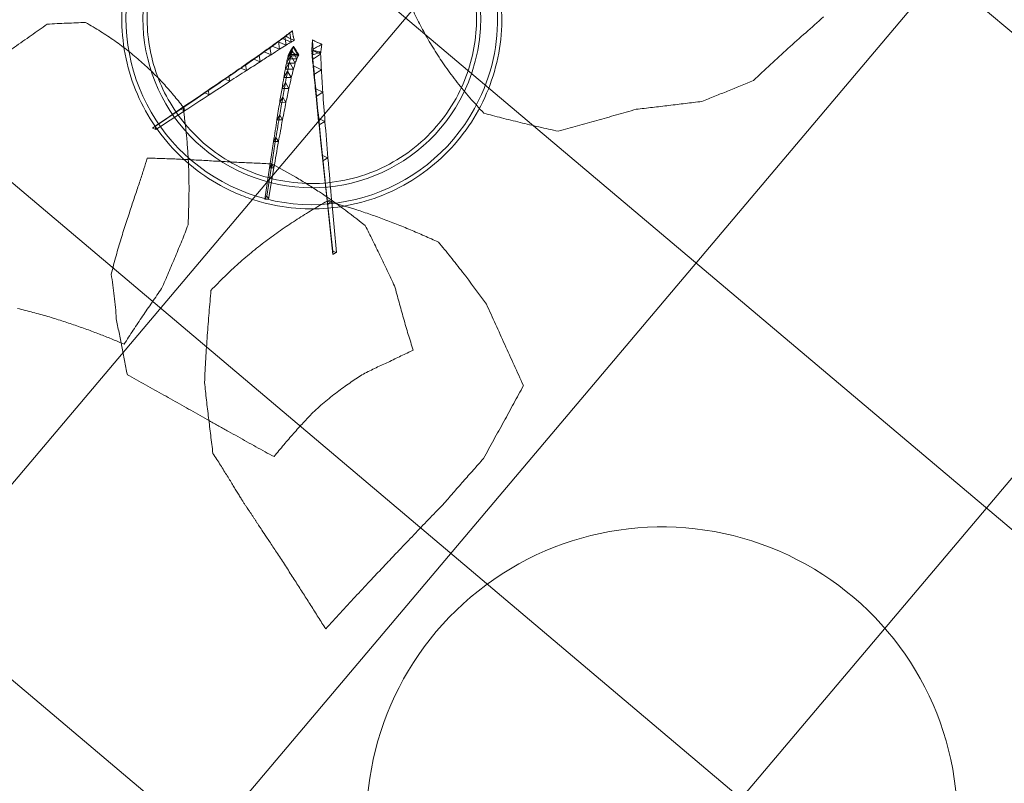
# Model space of a CAD drawing. Header units: millimetres. Extents: x 853417 to 929373, y -433185 to -369260.
# Tile 179 of 228: x 907707 to 908873, y -381133 to -380228. Entities that reach past the tile are written whole.
import ezdxf

# ---------------------------------------------------------------- set-up
doc = ezdxf.new("R2010")
doc.units = ezdxf.units.MM
doc.layers.add('I-FURN', color=7, linetype='Continuous', lineweight=9)
doc.layers.add('KOKO-FLOR-PATT', color=7, linetype='Continuous', lineweight=9)

# ---------------------------------------------------------------- blocks, each defined once
blk = doc.blocks.new('Furniture_Interior-Artwork-Decoration_Gotessons_Areca-Palm  - Default-1583015-1 korrus_SA_kunstihanke plaan')
at = {"layer": 'I-FURN'}
for p, q in [((236.7, 142.3), (184.8, 109.8)), ((184.4, 115.7), (189.2, 112.2)), ((184.8, 109.8), (184.4, 115.7)), ((189.2, 112.2), (184.8, 109.8)), ((139.8, 89), (145.6, 85)), ((140.1, 82), (139.8, 89)), ((145.6, 85), (140.1, 82)), ((102.5, 67), (109.3, 62.5)), ((102.7, 58.9), (102.5, 67)), ((109.3, 62.5), (102.7, 58.9)), ((72.5, 49.6), (80.3, 44.6)), ((72.5, 40.3), (72.5, 49.6)), ((49.3, 26.1), (49.4, 36.5)), ((49.4, 36.5), (58.2, 31)), ((80.3, 44.6), (72.5, 40.3)), ((212.2, 43.6), (175.6, 32.4)), ((175.6, 32.4), (178.3, 36.6)), ((178.3, 36.6), (180.4, 32)), ((30.7, 26.5), (33.2, 27.7)), ((33, 16.2), (33.2, 27.7)), ((33.2, 27.7), (43, 21.7)), ((58.2, 31), (49.3, 26.1)), ((144.9, 23.1), (148, 27.9)), ((148, 27.9), (150.5, 22.6)), ((180.4, 32), (175.6, 32.4)), ((33, 16.2), (32.8, 16.1)), ((43, 21.7), (33, 16.2)), ((38.2, 18.8), (43, 21.7)), ((98.3, 9.5), (102.3, 15.6)), ((102.3, 15.6), (105.5, 8.9)), ((119.1, 15.5), (122.7, 20.9)), ((125.5, 15), (119.1, 15.5)), ((122.7, 20.9), (125.5, 15)), ((150.5, 22.6), (144.9, 23.1)), ((39.9, -5.3), (46.6, 4.5)), ((44, -4.6), (50.2, 4.6)), ((44.9, 4.8), (46.6, 4.5)), ((50, -6.5), (46.3, 1.1)), ((46.6, 4.5), (51.8, -6.2)), ((49.8, -3.4), (55.6, 5.2)), ((50.2, 4.6), (55.1, -5.4)), ((55.6, 5.2), (60.1, -4.1)), ((57.7, -1.5), (63.1, 6.5)), ((63.1, 6.5), (67.3, -2.2)), ((68.1, 1.2), (73.1, 8.5)), ((76.9, 0.5), (68.1, 1.2)), ((73.1, 8.5), (76.9, 0.5)), ((81.5, 4.8), (86, 11.5)), ((89.5, 4.2), (81.5, 4.8)), ((86, 11.5), (89.5, 4.2)), ((105.5, 8.9), (98.3, 9.5)), ((26.2, -16.3), (35.4, -10)), ((35.4, -10), (36.2, -21.1)), ((39.9, -5.3), (39, -5.4)), ((51.8, -6.2), (39.9, -5.3)), ((55.1, -5.4), (44, -4.6)), ((45.2, -6.2), (50, -6.5)), ((60.1, -4.1), (49.8, -3.4)), ((67.3, -2.2), (57.7, -1.5)), ((26.2, -16.3), (22.6, -14.6)), ((36.2, -21.1), (26.2, -16.3)), ((31.9, -19), (32.3, -19.2)), ((32.1, -16.6), (32.3, -19.2)), ((32.7, -19.6), (41.1, -13.7)), ((41.9, -24), (32.7, -19.6)), ((41.1, -13.7), (41.9, -24)), ((41.1, -24), (49, -18.6)), ((49, -18.6), (49.7, -28.1)), ((49.7, -28.1), (41.1, -24)), ((52, -29.9), (59.2, -24.9)), ((59.9, -33.7), (52, -29.9)), ((59.2, -24.9), (59.9, -33.7)), ((65.8, -37.5), (72.3, -32.9)), ((72.3, -32.9), (72.9, -40.9)), ((72.9, -40.9), (65.8, -37.5)), ((82.8, -47), (88.7, -42.9)), ((88.7, -42.9), (89.2, -50.1)), ((89.2, -50.1), (82.8, -47)), ((103.7, -58.8), (108.9, -55.1)), ((108.9, -55.1), (109.3, -61.5)), ((109.3, -61.5), (103.7, -58.8)), ((129.3, -73.5), (133.9, -70.2)), ((134.2, -75.8), (129.3, -73.5)), ((133.9, -70.2), (134.2, -75.8)), ((159.6, -90.9), (163.6, -88)), ((163.8, -92.8), (159.6, -90.9)), ((163.6, -88), (163.8, -92.8))]:
    blk.add_line(p, q, dxfattribs=at)
at = {"layer": 'I-FURN', "flags": 128}
for points in [[(184.4, 115.7), (210.3, 131.3), (236.2, 147)], [(189.2, 112.2), (214.6, 128.1), (240.1, 144)], [(236.2, 147), (237.2, 146.2), (238.1, 145.5), (239.1, 144.8), (240.1, 144)], [(236.7, 142.3), (236.6, 143.4), (236.5, 144.6), (236.4, 145.8), (236.2, 147)], [(240.1, 144), (239.2, 143.6), (238.4, 143.1), (237.6, 142.7), (236.7, 142.3)], [(184.8, 109.8), (162.5, 95.9), (140.1, 82)], [(145.6, 85), (167.4, 98.6), (189.2, 112.2)], [(140.1, 82), (121.4, 70.5), (102.7, 58.9)], [(109.3, 62.5), (127.5, 73.8), (145.6, 85)], [(178.3, 36.6), (196.3, 41.9), (214.3, 47.1)], [(212.2, 43.6), (212.7, 44.5), (213.2, 45.4), (213.8, 46.3), (214.3, 47.1)], [(214.3, 47.1), (214.8, 46.2), (215.2, 45.2), (215.7, 44.2), (216.2, 43.2)], [(180.4, 32), (198.3, 37.6), (216.2, 43.2)], [(216.2, 43.2), (215.2, 43.3), (214.2, 43.4), (213.2, 43.5), (212.2, 43.6)], [(26.5, 20.7), (25.3, 21.4), (24.1, 22.2), (22.9, 23), (21.7, 23.7)], [(21.7, 23.7), (21.8, 23), (21.8, 22.3), (21.9, 21.6), (22, 20.9)], [(32, 25.6), (31.7, 25.8), (31.4, 26.1), (31, 26.3), (30.7, 26.5)], [(30.7, 26.5), (30.9, 26.1), (31, 25.7), (31.2, 25.4), (31.3, 25)], [(31.3, 25), (31.7, 22.7), (32.1, 20.5), (32.5, 18.3), (32.8, 16.1)], [(38.2, 18.8), (36.7, 20.5), (35.1, 22.2), (33.6, 23.9), (32, 25.6)], [(33, 16.2), (33, 19.1), (33.1, 22), (33.1, 24.9), (33.2, 27.7)], [(33.2, 27.7), (35.6, 26.2), (38.1, 24.7), (40.5, 23.2), (43, 21.7)], [(175.6, 32.4), (160.3, 27.8), (144.9, 23.1)], [(150.5, 22.6), (165.5, 27.3), (180.4, 32)], [(22, 20.9), (22, 20.2), (22, 19.5), (22.1, 18.8), (22.1, 18.1)], [(33, 16.2), (27.5, 13.9), (22.1, 11.6)], [(22.1, 11.6), (22.5, 11.8), (22.9, 12), (23.4, 12.3), (23.8, 12.5)], [(23.8, 12.5), (24.5, 12.9), (25.2, 13.3), (25.9, 13.7), (26.5, 14)], [(31.6, 17), (30.3, 17.9), (29.1, 18.8), (27.8, 19.8), (26.5, 20.7)], [(26.5, 14), (27.8, 14.8), (29.1, 15.5), (30.3, 16.2), (31.6, 17)], [(31.6, 17), (35.4, 18.5), (39.2, 20.1), (43, 21.7)], [(32.8, 16.1), (34.2, 16.8), (35.5, 17.5), (36.9, 18.1), (38.2, 18.8)], [(43, 21.7), (40.5, 20.3), (38, 19), (35.5, 17.6), (33, 16.2)], [(44.9, 4.8), (43.4, 2.2), (41.9, -0.3), (40.5, -2.9), (39, -5.4)], [(45.1, 4.2), (45, 4.4), (45, 4.5), (44.9, 4.6), (44.9, 4.8)], [(46.3, 1.1), (46, 1.9), (45.7, 2.7), (45.4, 3.5), (45.1, 4.2)], [(45.2, -6.2), (45.5, -4.4), (45.7, -2.6), (46, -0.7), (46.3, 1.1)], [(28.5, -10.4), (28.3, -10.6), (28.1, -10.8), (27.9, -10.9), (27.7, -11.1)], [(31.8, -7.7), (31, -8.4), (30.2, -9.1), (29.4, -9.8), (28.5, -10.4)], [(32.1, -12.9), (32.1, -11.6), (32, -10.3), (31.9, -9), (31.8, -7.7)], [(39, -5.4), (39, -5.4), (39, -5.4), (39.1, -5.4), (39.1, -5.5)], [(39.1, -5.5), (40.6, -5.6), (42.1, -5.8), (43.7, -6), (45.2, -6.2)], [(22.6, -14.6), (23.3, -14.9), (23.9, -15.2), (24.5, -15.5), (25.1, -15.8)], [(25.1, -15.8), (26.4, -16.4), (27.7, -17), (29.1, -17.7), (30.4, -18.3)], [(30.4, -18.3), (30.5, -18.3), (30.5, -18.4), (30.6, -18.4), (30.7, -18.4)], [(30.7, -18.4), (31, -18.6), (31.3, -18.7), (31.6, -18.9), (31.9, -19)], [(31.9, -19), (31.9, -18.4), (32, -17.8), (32, -17.2), (32.1, -16.6)], [(32.1, -16), (32.1, -15.2), (32.1, -14.5), (32.1, -13.7), (32.1, -12.9)], [(32.1, -16.6), (32.1, -16.5), (32.1, -16.3), (32.1, -16.2), (32.1, -16)], [(159.6, -90.9), (144.5, -82.2), (129.3, -73.5)], [(134.2, -75.8), (149, -84.3), (163.8, -92.8)], [(195.3, -111.5), (177.5, -101.2), (159.6, -90.9)], [(163.8, -92.8), (181.2, -102.9), (198.7, -113.1)], [(195.3, -111.5), (196.1, -110.9), (197, -110.3), (197.8, -109.6), (198.6, -109)], [(198.7, -113.1), (197.9, -112.7), (197, -112.3), (196.2, -111.9), (195.3, -111.5)], [(198.6, -109), (198.6, -110), (198.7, -111), (198.7, -112.1), (198.7, -113.1)]]:
    blk.add_lwpolyline(points, dxfattribs=at)
at = {"layer": 'I-FURN'}
for points in [[(-162.8, 502.4), (-171.3, 505.6), (-188.5, 512.3), (-214.4, 522.6), (-240.6, 533.3), (-257.9, 540.5), (-266.6, 544.1)], [(-71.3, 392.3), (-74.8, 397.8), (-81.7, 408.7), (-92.3, 425.2), (-102.9, 441.7), (-110, 452.7), (-113.6, 458.3)], [(281.4, 415.1), (275.7, 408.1), (264.4, 394.3), (247.4, 373.9), (230.4, 353.6), (219.3, 340.3), (213.8, 333.6)], [(379.8, 410.2), (371.3, 410.6), (354.5, 411.3), (329.9, 412.9), (305.3, 413.8), (289.4, 414.6), (281.4, 415.1)], [(450, 390.9), (444, 392.4), (432.2, 395.6), (414.6, 400.4), (397.1, 405.3), (385.6, 408.6), (379.8, 410.2)], [(-7.6, 320.6), (-12.8, 326.6), (-23.3, 338.4), (-39, 356.1), (-55.1, 374.2), (-65.9, 386.2), (-71.3, 392.3)], [(11.6, 232), (10.2, 239), (7.4, 253.3), (2.8, 275.4), (-2.2, 297.8), (-5.8, 313), (-7.6, 320.6)], [(300.7, 279.3), (295.9, 274.7), (286.4, 265.8), (271.7, 252.5), (256.8, 239.4), (246.8, 230.6), (241.8, 226.2)], [(419.1, 204.5), (412.5, 207.1), (399.9, 212.4), (382.4, 220.9), (366.3, 229.7), (356.5, 235.5), (351.8, 238.5)], [(241.8, 226.2), (237.6, 221), (229.2, 210.5), (216.7, 194.8), (204.5, 179.2), (196.5, 168.9), (192.7, 163.7)], [(486, 186.1), (480, 187.5), (468.2, 190.3), (451, 194.9), (434.6, 199.7), (424.2, 202.9), (419.1, 204.5)], [(442.9, 73.7), (448.8, 77.3), (460.6, 84.7), (478.5, 96.2), (496.1, 107.5), (508.1, 115.3), (514.2, 119.3)], [(139.8, 89), (154.7, 97.9), (169.5, 106.8), (184.4, 115.7)], [(186.2, 110.5), (191.9, 106.7), (203.4, 99), (221, 88), (239.2, 77.2), (258.2, 66.9), (277.8, 57.3), (298.3, 48.3), (319.4, 40.2), (334.1, 35.3), (341.5, 32.9)], [(102.5, 67), (114.9, 74.3), (127.4, 81.7), (139.8, 89)], [(341.5, 32.9), (349.6, 36), (366.1, 42.3), (391.3, 52.2), (417, 62.6), (434.2, 69.9), (442.9, 73.7)], [(72.5, 49.6), (82.5, 55.4), (92.5, 61.2), (102.5, 67)], [(102.7, 58.9), (92.6, 52.7), (82.5, 46.5), (72.5, 40.3)], [(80.3, 44.6), (90, 50.6), (99.7, 56.6), (109.3, 62.5)], [(49.4, 36.5), (57.1, 40.9), (64.8, 45.2), (72.5, 49.6)], [(33.2, 27.7), (38.6, 30.7), (44, 33.6), (49.4, 36.5)], [(72.5, 40.3), (64.8, 35.6), (57, 30.9), (49.3, 26.1)], [(58.2, 31), (65.6, 35.6), (72.9, 40.1), (80.3, 44.6)], [(148, 27.9), (158.1, 30.8), (168.2, 33.7), (178.3, 36.6)], [(21.7, 23.7), (25.5, 25.1), (29.3, 26.4), (33.2, 27.7)], [(49.3, 26.1), (43.9, 22.8), (38.4, 19.5), (33, 16.2)], [(43, 21.7), (48.1, 24.8), (53.1, 27.9), (58.2, 31)], [(122.7, 20.9), (131.1, 23.3), (139.5, 25.6), (148, 27.9)], [(22.1, 18.1), (22.1, 17), (22.1, 14.8), (22.1, 12.7), (22.1, 11.6)], [(86, 11.5), (91.4, 12.8), (96.9, 14.2), (102.3, 15.6)], [(119.1, 15.5), (112.2, 13.5), (105.2, 11.5), (98.3, 9.5)], [(102.3, 15.6), (109.1, 17.4), (115.9, 19.2), (122.7, 20.9)], [(105.5, 8.9), (112.2, 10.9), (118.9, 13), (125.5, 15)], [(144.9, 23.1), (136.3, 20.6), (127.7, 18), (119.1, 15.5)], [(125.5, 15), (133.8, 17.5), (142.2, 20.1), (150.5, 22.6)], [(46.6, 4.5), (47.8, 4.5), (49, 4.6), (50.2, 4.6)], [(50.2, 4.6), (52, 4.8), (53.8, 5), (55.6, 5.2)], [(55.6, 5.2), (58.1, 5.6), (60.6, 6), (63.1, 6.5)], [(68.1, 1.2), (64.7, 0.3), (61.2, -0.6), (57.7, -1.5)], [(63.1, 6.5), (66.4, 7.1), (69.7, 7.8), (73.1, 8.5)], [(67.3, -2.2), (70.5, -1.3), (73.7, -0.4), (76.9, 0.5)], [(81.5, 4.8), (77, 3.6), (72.6, 2.4), (68.1, 1.2)], [(73.1, 8.5), (77.4, 9.5), (81.7, 10.5), (86, 11.5)], [(76.9, 0.5), (81.1, 1.7), (85.3, 2.9), (89.5, 4.2)], [(98.3, 9.5), (92.7, 7.9), (87.1, 6.3), (81.5, 4.8)], [(89.5, 4.2), (94.8, 5.7), (100.2, 7.3), (105.5, 8.9)], [(27.7, -11.1), (26.8, -11.7), (25.2, -12.8), (23.5, -14), (22.6, -14.6)], [(31.8, -7.7), (33, -8.5), (34.2, -9.3), (35.4, -10)], [(35.4, -10), (37.3, -11.3), (39.2, -12.5), (41.1, -13.7)], [(44, -4.6), (42.6, -4.9), (41.3, -5.1), (39.9, -5.3)], [(49.8, -3.4), (47.9, -3.8), (45.9, -4.2), (44, -4.6)], [(57.7, -1.5), (55.1, -2.1), (52.4, -2.8), (49.8, -3.4)], [(50, -6.5), (50.6, -6.4), (51.2, -6.3), (51.8, -6.2)], [(51.8, -6.2), (52.9, -5.9), (54, -5.7), (55.1, -5.4)], [(55.1, -5.4), (56.8, -5), (58.4, -4.6), (60.1, -4.1)], [(60.1, -4.1), (62.5, -3.5), (64.9, -2.8), (67.3, -2.2)], [(32.7, -19.6), (30.5, -18.5), (28.4, -17.4), (26.2, -16.3)], [(32.3, -19.2), (33.6, -19.8), (34.9, -20.5), (36.2, -21.1)], [(41.1, -24), (38.3, -22.5), (35.5, -21.1), (32.7, -19.6)], [(36.2, -21.1), (38.1, -22.1), (40, -23), (41.9, -24)], [(41.1, -13.7), (43.7, -15.3), (46.4, -17), (49, -18.6)], [(49, -18.6), (52.4, -20.7), (55.8, -22.8), (59.2, -24.9)], [(364.8, -20.7), (358, -20.9), (344.3, -21.5), (323.8, -22.5), (303.5, -23.7), (290.1, -24.8), (283.5, -25.4)], [(443.7, -31.8), (437.1, -31.1), (423.9, -29.5), (404.3, -26.7), (384.5, -23.7), (371.4, -21.7), (364.8, -20.7)], [(420.6, -53.3), (425, -50), (433.9, -43.3), (447.3, -33.2), (460.9, -23), (470, -16.1), (474.5, -12.6)], [(52, -29.9), (48.4, -28), (44.7, -26), (41.1, -24)], [(41.9, -24), (44.5, -25.4), (47.1, -26.7), (49.7, -28.1)], [(49.7, -28.1), (53.1, -30), (56.5, -31.8), (59.9, -33.7)], [(65.8, -37.5), (61.2, -35), (56.6, -32.4), (52, -29.9)], [(59.2, -24.9), (63.6, -27.6), (67.9, -30.3), (72.3, -32.9)], [(59.9, -33.7), (64.2, -36.1), (68.5, -38.5), (72.9, -40.9)], [(72.3, -32.9), (77.8, -36.2), (83.3, -39.6), (88.7, -42.9)], [(82.8, -47), (77.1, -43.9), (71.4, -40.7), (65.8, -37.5)], [(72.9, -40.9), (78.3, -43.9), (83.8, -47), (89.2, -50.1)], [(88.7, -42.9), (95.5, -47), (102.2, -51), (108.9, -55.1)], [(103.7, -58.8), (96.7, -54.9), (89.8, -51), (82.8, -47)], [(89.2, -50.1), (95.9, -53.9), (102.6, -57.7), (109.3, -61.5)], [(108.9, -55.1), (117.3, -60.1), (125.6, -65.1), (133.9, -70.2)], [(375.6, -81.9), (382.7, -76.8), (397.3, -67), (412.7, -57.8), (420.6, -53.3)], [(129.3, -73.5), (120.8, -68.6), (112.2, -63.7), (103.7, -58.8)], [(109.3, -61.5), (117.6, -66.3), (125.9, -71), (134.2, -75.8)], [(133.9, -70.2), (143.8, -76.1), (153.7, -82), (163.6, -88)], [(163.6, -88), (175.2, -95), (186.9, -102), (198.6, -109)], [(120.7, -239.1), (122.4, -242.4), (125.9, -248.9), (131.2, -258.9), (136.7, -269), (140.5, -275.9), (142.5, -279.3)]]:
    blk.add_open_spline(points, degree=3, dxfattribs=at)
for points, knots in [([(-113.6, 458.3), (-117.6, 462), (-125.8, 469.4), (-142.1, 484), (-154.5, 495), (-162.8, 502.4)], [0, 0, 0, 0, 0.25, 0.5, 1, 1, 1, 1]), ([(642.9, 330.1), (634.6, 332.6), (618.1, 337.6), (593.7, 344.9), (573.3, 351.2), (557, 356.3), (544.9, 360.1), (532.9, 363.9), (516.9, 369), (497, 375.4), (473.4, 383), (457.8, 388.2), (450, 390.9)], [0, 0, 0, 0, 0.125, 0.25, 0.375, 0.4375, 0.5, 0.5625, 0.625, 0.75, 0.875, 1, 1, 1, 1]), ([(213.8, 333.6), (206.2, 319.6), (195.3, 298.6), (181.8, 270.8), (175.5, 257.1), (172.5, 250.2)], [0, 0, 0, 0, 0.5, 0.75, 1, 1, 1, 1]), ([(514.2, 119.3), (517.1, 124.2), (522.9, 133.6), (530.9, 146.4), (537, 155.9), (541.5, 162.8), (544.6, 167.7), (547.4, 172), (549.7, 175.7), (551.7, 178.9), (553.4, 181.9), (555, 184.6), (556.5, 187.3), (557.9, 189.7), (559, 191.7), (560, 193.3), (560.9, 194.9), (562.1, 196.9), (563.6, 199.2), (565.2, 202), (567.5, 205.7), (570.6, 210.9), (575.4, 219.2), (582.3, 231), (590.7, 245.1), (598.3, 257.6), (604.3, 267.4), (608.6, 274.5), (612.8, 281.3), (618.4, 290.6), (625.6, 302.1), (634.2, 316.1), (640, 325.4), (642.9, 330.1)], [0, 0, 0, 0, 0.05, 0.1, 0.15, 0.175, 0.2, 0.225, 0.25, 0.275, 0.3, 0.325, 0.35, 0.375, 0.3875, 0.4, 0.4125, 0.425, 0.45, 0.475, 0.5, 0.55, 0.6, 0.65, 0.7, 0.75, 0.775, 0.8, 0.825, 0.85, 0.9, 0.95, 1, 1, 1, 1]), ([(326.2, 259), (324, 260.7), (319.6, 264.1), (310.9, 270.9), (304.7, 276), (300.7, 279.3)], [0, 0, 0, 0, 0.25, 0.5, 1, 1, 1, 1]), ([(351.8, 238.5), (349.5, 240.2), (345, 243.7), (336.3, 250.5), (330.2, 255.6), (326.2, 259)], [0, 0, 0, 0, 0.25, 0.5, 1, 1, 1, 1]), ([(172.5, 250.2), (172.6, 244.1), (173, 232), (173.7, 214.1), (174.9, 196.2), (176.4, 178.6), (178.3, 161.4), (181.3, 138.7), (184.1, 121.9), (186.2, 110.5)], [0, 0, 0, 0, 0.125, 0.25, 0.375, 0.5, 0.625, 0.75, 1, 1, 1, 1]), ([(-80, 81.4), (-75.4, 86.5), (-66.6, 96.8), (-53.7, 112.9), (-43.3, 127.1), (-35.2, 139), (-29.4, 148.2), (-23.6, 157.6), (-16.2, 170.6), (-7.3, 187.6), (2.5, 209.1), (8.6, 224.2), (11.6, 232)], [0, 0, 0, 0, 0.125, 0.25, 0.375, 0.4375, 0.5, 0.5625, 0.625, 0.75, 0.875, 1, 1, 1, 1]), ([(474.5, -12.6), (475, -4.4), (476, 12.1), (477.4, 36.7), (478.6, 57.1), (479.6, 73.5), (480.4, 85.9), (481.1, 98.6), (481.9, 111.5), (482.7, 124.5), (483.4, 137.1), (484.2, 149.4), (485.2, 165.8), (485.7, 178), (486, 186.1)], [0, 0, 0, 0, 0.125, 0.25, 0.375, 0.4375, 0.5, 0.5625, 0.625, 0.6875, 0.75, 0.8125, 0.875, 1, 1, 1, 1]), ([(192.7, 163.7), (190.1, 152.7), (185.5, 130.7), (181.1, 103), (178.5, 81.2), (176.5, 59.5), (175.5, 43.3), (175.1, 32.4)], [0, 0, 0, 0, 0.25, 0.5, 0.625, 0.75, 1, 1, 1, 1]), ([(175.1, 32.4), (177.6, 26.6), (182.5, 15.2), (189.7, -1.5), (195.7, -15.7), (200.5, -27.1), (204, -35.5), (207.5, -44), (212.3, -55.3), (218.3, -69.5), (225.7, -86.4), (230.8, -97.7), (233.4, -103.3)], [0, 0, 0, 0, 0.125, 0.25, 0.375, 0.4375, 0.5, 0.5625, 0.625, 0.75, 0.875, 1, 1, 1, 1]), ([(283.5, -25.4), (272.5, -30.1), (256.4, -37.2), (235.3, -47.5), (219.7, -55.6), (204.4, -64.1), (184.4, -75.9), (170, -85.2), (160.4, -91.7)], [0, 0, 0, 0, 0.25, 0.375, 0.5, 0.625, 0.75, 1, 1, 1, 1]), ([(460.6, -164), (459.3, -157.7), (456.8, -145.4), (453.5, -127.5), (450.9, -110.3), (449.1, -96.4), (447.8, -85.4), (446.9, -77.2), (446.2, -69.2), (445.5, -61.4), (444.9, -53.8), (444.3, -43.8), (443.9, -36.6), (443.7, -31.8)], [0, 0, 0, 0, 0.125, 0.25, 0.375, 0.5, 0.5625, 0.625, 0.6875, 0.75, 0.8125, 0.875, 1, 1, 1, 1]), ([(160.4, -91.7), (157.7, -97), (152.5, -107.9), (145.5, -124.6), (140.2, -139.1), (136.3, -151.1), (133.6, -160.3), (131.2, -169.6), (128.2, -182.3), (125.1, -198.6), (122.4, -218.6), (121.2, -232.2), (120.7, -239.1)], [0, 0, 0, 0, 0.125, 0.25, 0.375, 0.4375, 0.5, 0.5625, 0.625, 0.75, 0.875, 1, 1, 1, 1]), ([(233.4, -103.3), (237.6, -102.7), (246.5, -101.4), (258.6, -99.7), (268.9, -98.3), (277, -97.3), (285.5, -96.2), (294.2, -95.1), (303.3, -93.8), (312.8, -92.6), (322.6, -91.2), (336, -89.2), (353.4, -86.2), (368, -83.4), (375.6, -81.9)], [0, 0, 0, 0, 0.125, 0.25, 0.3125, 0.375, 0.4375, 0.5, 0.5625, 0.625, 0.6875, 0.75, 0.875, 1, 1, 1, 1]), ([(142.5, -279.3), (149.1, -282.9), (159.2, -288.5), (173.2, -296.3), (183.9, -302.2), (195, -308.4), (210, -316.8), (221.7, -323.4), (229.8, -328)], [0, 0, 0, 0, 0.25, 0.375, 0.5, 0.625, 0.75, 1, 1, 1, 1])]:
    blk.add_open_spline(points, degree=3, knots=knots, dxfattribs=at)
blk = doc.blocks.new('Furniture_Other_Gotessons_Plant-Pot - Default-V8-1 korrus_SA_kunstihanke plaan')
at = {"layer": 'I-FURN'}
for radius, start, end in [(220, 90, 270), (220, 270, 90), (200, 90, 270), (200, 270, 90)]:
    blk.add_arc((0, 0), radius, start, end, dxfattribs=at)
for points, knots in [([(0, 225), (-14.7, 225), (-44.2, 222.1), (-86.6, 209.2), (-125.8, 188.3), (-160.1, 160.1), (-188.3, 125.8), (-209.2, 86.6), (-222.1, 44.2), (-225.7, 7.3), (-224.3, -22), (-220, -51.2), (-209.2, -86.6), (-188.3, -125.8), (-160.1, -160.1), (-125.8, -188.3), (-86.6, -209.2), (-44.1, -222.1), (-14.7, -225), (0, -225)], [0, 0, 0, 0, 0.0625, 0.125, 0.1875, 0.25, 0.3125, 0.375, 0.4375, 0.5, 0.53125, 0.5625, 0.625, 0.6875, 0.75, 0.8125, 0.875, 0.9375, 1, 1, 1, 1]), ([(0, -225), (14.7, -225), (44.2, -222.1), (86.6, -209.2), (125.8, -188.3), (160.1, -160.1), (188.3, -125.8), (209.2, -86.6), (222.1, -44.2), (225.7, -7.3), (224.3, 22), (220, 51.2), (209.2, 86.6), (188.3, 125.8), (160.1, 160.1), (125.8, 188.3), (86.6, 209.2), (44.1, 222.1), (14.7, 225), (0, 225)], [0, 0, 0, 0, 0.0625, 0.125, 0.1875, 0.25, 0.3125, 0.375, 0.4375, 0.5, 0.53125, 0.5625, 0.625, 0.6875, 0.75, 0.8125, 0.875, 0.9375, 1, 1, 1, 1]), ([(0, 195), (-23.8, 195), (-71.4, 186.2), (-133.4, 148.2), (-170.3, 100.1), (-188, 55.7), (-195.4, 18.7), (-195.4, -20.4), (-186.8, -60.7), (-170.1, -98.2), (-146, -131.4), (-115.4, -158.9), (-79.9, -179.5), (-40.8, -192.1), (-13.6, -195), (0, -195)], [-1, -1, -1, -1, -0.883333, -0.766667, -0.65, -0.591667, -0.533333, -0.466667, -0.4, -0.333333, -0.266667, -0.2, -0.133333, -0.066667, 0, 0, 0, 0]), ([(0, -195), (23.8, -195), (71.4, -186.2), (133.4, -148.2), (170.3, -100.1), (188, -55.7), (195.4, -18.7), (195.4, 20.4), (186.8, 60.7), (170.1, 98.2), (146, 131.4), (115.4, 158.9), (79.9, 179.5), (40.8, 192.1), (13.6, 195), (0, 195)], [-1, -1, -1, -1, -0.883333, -0.766667, -0.65, -0.591667, -0.533333, -0.466667, -0.4, -0.333333, -0.266667, -0.2, -0.133333, -0.066667, 0, 0, 0, 0])]:
    blk.add_open_spline(points, degree=3, knots=knots, dxfattribs=at)
blk = doc.blocks.new('Furniture_Tables_NC-Nordic-Care_Maja-303 - Maja 303-V132-1 korrus_SA_kunstihanke plaan')
at = {"layer": 'I-FURN'}
for start, end in [(272.8561, 92.8561), (272.8561, 92.8561), (92.8561, 272.8561), (92.8561, 272.8561)]:
    blk.add_arc((0, 0), 350, start, end, dxfattribs=at)

msp = doc.modelspace()

# ---------------------------------------------------------------- hatches: boundary and pattern name
at = {"layer": 'KOKO-FLOR-PATT', "true_color": 0x800000}
h = msp.add_hatch(dxfattribs=at)
h.set_pattern_fill('FP_65', color=16, style=0, pattern_type=2)
h.set_pattern_definition([(319.816, (910646.68, -379378.68), (290.36, 343.79), []), (49.816, (910646.68, -379378.68), (-343.79, 290.36), [])])
h.paths.add_polyline_path([(907775.5, -383266), (909227.5, -383145.8), (909163.8, -382375.9), (909213.6, -382371.8), (909277.3, -383141.7), (913518.9, -382789.1), (913288.6, -380006.6), (913904.9, -379955.6), (913862.5, -379443.4), (913858.7, -379443.7), (913855.4, -379403.9), (913859.2, -379402.9), (913791.2, -378581.4), (912960.2, -378650.1), (912956, -378600.3), (913786.9, -378530.2), (913785, -378506.6), (913781.2, -378507), (913777.9, -378467.1), (913781.6, -378466.1), (913741.7, -377983), (913125.4, -378033.7), (912913.7, -375480.5), (910073, -375712), (910217.6, -377486.4), (910717.5, -377455.3), (910780.6, -378471.4), (909764.6, -378534.5), (909701.4, -377518.4), (910197.7, -377487.6), (910053.1, -375713.6), (907159.1, -375949.5), (907775.3, -383264)], flags=0)
h.paths.add_polyline_path([(912001.1, -382824.2), (911955.2, -382785.5), (911955.2, -382765.4), (912930.1, -382683.3), (912930.1, -382705.2), (912893.1, -382749), (912401.5, -382790.4)], flags=0)
h.paths.add_polyline_path([(909975.7, -381050.7), (909912.6, -380034.6), (910928.7, -379971.5), (910991.8, -380987.6), (910012.3, -381048.4)], flags=0)
h.paths.add_polyline_path([(910059, -380956.4), (910897.4, -380903.4), (910845.4, -380065.9), (910007, -380118), (910059, -380955.8)], flags=0)
h.paths.add_polyline_path([(910063.7, -380951), (910012.3, -380122.6), (910840.7, -380071.2), (910892.1, -380899.6), (910816.6, -380904.3)], flags=0)
h.paths.add_polyline_path([(911744.2, -380221.4), (911743.6, -380202.4), (911847.4, -380195.1), (911847.9, -380212.8), (911748.1, -380221.1)], flags=0)
h.paths.add_polyline_path([(911708.5, -380193.8), (911708.6, -380184.7), (911713.5, -380184.3), (911709.7, -380191.5)], flags=0)
h.paths.add_polyline_path([(911737.7, -380220.2), (911724.1, -380217.8), (911708.5, -380204.1), (911711.4, -380190.7), (911717.7, -380183.9), (911717.7, -380189.7), (911720.2, -380183.7), (911727.8, -380197.7), (911741.8, -380202.8), (911736.4, -380205), (911742.6, -380205.6), (911737.7, -380215.4), (911742.6, -380217.4)], flags=0)
h.paths.add_polyline_path([(911706, -380197.7), (911703.8, -380191.5), (911706.3, -380184.9), (911708.4, -380193.9)], flags=0)
h.paths.add_polyline_path([(911707.6, -380179.8), (911702.1, -380176.2), (911685.6, -380177.6), (911683.1, -380147.7), (911699.6, -380146.3), (911706, -380143.6), (911707.8, -380145.6), (911713.7, -380141.8), (911716.1, -380145), (911732.9, -380143.6), (911734.3, -380173.6), (911718.6, -380174.9), (911714.8, -380178.1), (911710.3, -380175.5), (911708.4, -380178.4)], flags=0)
h.paths.add_polyline_path([(911735.7, -380173.4), (911735.4, -380143.4), (912509.9, -380079.4), (912510.3, -380109.3), (911735.8, -380173.4)], flags=0)
h.paths.add_polyline_path([(911703.1, -380127.9), (911707.1, -380136.7), (911704.2, -380134.9), (911703.1, -380128.4)], flags=0)
h.paths.add_polyline_path([(911702.3, -380137.1), (911699.3, -380127.9), (911701.2, -380125.9), (911702.8, -380131), (911702.3, -380136.9)], flags=0)
h.paths.add_polyline_path([(911734.1, -380099.6), (911734.7, -380094.7), (911838.5, -380087.4), (911838.9, -380105.2), (911735.2, -380112.4), (911734.3, -380101.8)], flags=0)
h.paths.add_polyline_path([(911713.7, -380136.2), (911703.1, -380127.9), (911703.3, -380114.9), (911714.5, -380101.7), (911727.5, -380097.1), (911733.7, -380099.7), (911728.2, -380103.5), (911733.7, -380111.3), (911734.1, -380113.5), (911733.7, -380114.6), (911721.3, -380121), (911715.5, -380134.9), (911713.7, -380135.9)], flags=0)
h.paths.add_polyline_path([(912512.7, -380109.1), (912511.4, -380079.2), (912560.2, -380075.8), (912562.6, -380105)], flags=0)
h.paths.add_polyline_path([(912561.4, -380084.9), (912560.2, -380069.8), (912568.2, -380069.8), (912569.4, -380084.2), (912562.6, -380084.8)], flags=0)
h.paths.add_polyline_path([(912557.4, -380067.2), (912556.7, -380060.4), (912556.9, -380059.8), (912570.7, -380060.4), (912570.5, -380066.1), (912560.2, -380066.9)], flags=0)
h.paths.add_polyline_path([(909847.9, -378440.2), (910686.3, -378388.1), (910634.2, -377549.7), (909795.9, -377603.2), (909847.5, -378434.8)], flags=0)
h.paths.add_polyline_path([(909852.6, -378434.8), (909801.1, -377606.4), (910629.5, -377555), (910681, -378383.4), (910605.5, -378388.1)], flags=0)
h.paths.add_polyline_path([(907859.8, -377775.5), (907710.7, -377745.6), (907606.8, -377752.3), (907597.3, -377752.3), (907585.8, -377747.1), (907580.4, -377740.5), (907574.5, -377726.2), (907547.5, -377645.8), (907533.1, -377590.2), (907523.9, -377530.3), (907522.6, -377470.3), (907527.2, -377414.2), (907538.5, -377345.8), (907548.4, -377306.9), (907554.9, -377300.6), (907561, -377298.6), (907585.8, -377296.2), (907594.8, -377291.2), (907675.4, -377283.6), (907819.2, -377230.5), (907828.1, -377236), (907841.3, -377284.9), (907842.3, -377297.1), (908014, -377280.6), (908020.4, -377284.1), (908024.1, -377294.5), (908022.2, -377305.5), (908015.7, -377310.6), (908012, -377356.2), (908012, -377382.3), (908034.1, -377618.5), (908045.3, -377662.7), (908052.7, -377666.7), (908056.4, -377677.2), (908054.4, -377688.1), (908045.3, -377693.5), (908005.4, -377696.9), (907876.7, -377705.1), (907877.8, -377727.7), (907872.9, -377767.6), (907864.5, -377775.2)], flags=0)
h.paths.add_polyline_path([(909259, -377657.7), (909249.5, -377651.7), (909236.4, -377602.8), (909235.3, -377590.7), (909063.6, -377607.1), (909057.3, -377603.7), (909053.5, -377593.2), (909055.4, -377582.2), (909062, -377577.1), (909065.6, -377531.6), (909064.1, -377487.5), (909043.5, -377269.2), (909032.3, -377225), (909024.9, -377221), (909021.3, -377209.6), (909023.2, -377199.6), (909032.3, -377194.2), (909072.2, -377190.8), (909200.9, -377182.6), (909199.8, -377160), (909204.7, -377120.1), (909213.1, -377112.6), (909217.8, -377112.2), (909366.9, -377142.1), (909448.7, -377137.1), (909454.3, -377139.1), (909486.4, -377138.2), (909492.4, -377143.1), (909502.5, -377164), (909523.4, -377220.9), (909538.6, -377271.8), (909550.4, -377329.2), (909555.3, -377389.7), (909552.7, -377450.9), (909542.7, -377525.7), (909531.5, -377580.7), (909526.1, -377586.7), (909516.8, -377591.3), (909405.8, -377602.8), (909263.7, -377657.3)], flags=0)
h.paths.add_polyline_path([(908395.7, -377059.9), (908358.9, -376607.6), (908915.8, -376562.2), (908952.7, -377014.5), (908673.3, -377037.3)], flags=0)
h.paths.add_polyline_path([(907809.1, -376977), (907659.9, -376947.1), (907556, -376953.7), (907546.5, -376953.7), (907538.6, -376951.3), (907529.7, -376941.9), (907523.7, -376927.7), (907496.8, -376847.2), (907482.4, -376791.7), (907473.1, -376731.8), (907471.8, -376671.7), (907476.5, -376615.6), (907487.7, -376547.3), (907497.6, -376508.3), (907504.2, -376502), (907510.3, -376500.1), (907534.4, -376498), (907544.1, -376492.7), (907624.6, -376485), (907768.5, -376431.9), (907777.4, -376437.5), (907790.5, -376486.3), (907791.5, -376498.5), (907963.3, -376482.1), (907969.6, -376485.5), (907973.4, -376496), (907971.5, -376506.9), (907964.9, -376512.1), (907961.2, -376557.6), (907961.2, -376583.7), (907983.3, -376819.9), (907994.6, -376864.2), (908001.9, -376868.2), (908005.6, -376878.6), (908003.6, -376889.6), (907994.6, -376894.9), (907954.7, -376898.4), (907825.9, -376906.6), (907826.9, -376930), (907822.2, -376969.1), (907813.7, -376976.6)], flags=0)
h.paths.add_polyline_path([(909175.5, -376861.9), (909165.9, -376855.9), (909152.8, -376807), (909151.8, -376794.9), (908980, -376811.3), (908973.7, -376807.9), (908969.9, -376797.4), (908971.8, -376786.4), (908978.4, -376781.3), (908982.1, -376735.8), (908980.6, -376691.7), (908960, -376473.5), (908948.7, -376429.2), (908941.4, -376425.2), (908937.7, -376414.7), (908939.6, -376403.8), (908948.7, -376398.4), (908988.6, -376395), (909117.4, -376386.8), (909116.2, -376364.2), (909121.1, -376324.3), (909129.5, -376316.8), (909134.2, -376316.4), (909283.4, -376346.3), (909365.1, -376341.3), (909370.8, -376343.3), (909402.8, -376342.4), (909408.8, -376347.3), (909419, -376368.2), (909439.8, -376425.1), (909455, -376476), (909466.8, -376533.4), (909471.7, -376593.9), (909469.3, -376653.4), (909459.2, -376729.9), (909448, -376784.9), (909442.5, -376790.9), (909433.2, -376795.5), (909322.2, -376807), (909180.1, -376861.5)], flags=0)
h.paths.add_polyline_path([(911066.6, -376810.3), (911029.7, -376358), (911586.7, -376312.6), (911623.6, -376764.9), (911487.3, -376776)], flags=0)

# ---------------------------------------------------------------- block references
at = {"layer": 'I-FURN'}
for name, p, rotation in [('Furniture_Interior-Artwork-Decoration_Gotessons_Areca-Palm  - Default-1583015-1 korrus_SA_kunstihanke plaan', (908052.6, -380227.5), 244.1245862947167), ('Furniture_Other_Gotessons_Plant-Pot - Default-V8-1 korrus_SA_kunstihanke plaan', (908052.6, -380227.5), 244.1245862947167), ('Furniture_Tables_NC-Nordic-Care_Maja-303 - Maja 303-V132-1 korrus_SA_kunstihanke plaan', (908467.3, -381179.2), 271.815909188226)]:
    msp.add_blockref(name, p, dxfattribs=dict(at, rotation=rotation))

doc.saveas('drawing.dxf')
